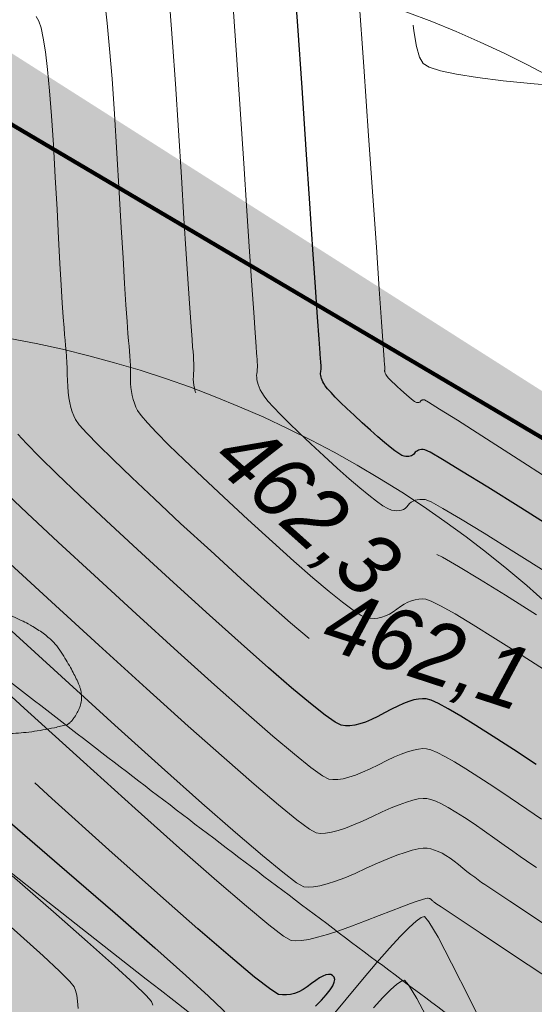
# Model space of a CAD drawing. Header units: metres. Extents: x 730549 to 731755, y 5527678 to 5528494.
# Tile 167 of 207: x 731660.24 to 731663.09, y 5527804.5 to 5527809.95. Entities that reach past the tile are written whole.
import ezdxf
from ezdxf.enums import TextEntityAlignment as Align

# ---------------------------------------------------------------- set-up
doc = ezdxf.new("R2010")
doc.units = ezdxf.units.M
doc.header["$LTSCALE"] = 0.1
doc.layers.add('3d Modell', color=7, linetype='Continuous', transparency=0.4)
doc.layers.add('B_Bäume', color=7, linetype='Continuous', transparency=0.77)
for name, color, linetype in [('LA_Findlinge', 7, 'Continuous'), ('LA_Planungsumgriff', 7, 'Continuous'), ('Netzbach mit Ausleitung', 7, 'Continuous'), ('Sparten Strom GEPLANT pdf', 7, 'Continuous'), ('Sparten_Kanal-aus dwg GRUPPE', 7, 'Continuous'), ('Wiese und Waldnaab als Hintergrund', 7, 'Continuous')]:
    doc.layers.add(name, color=color, linetype=linetype)
doc.styles.add('Artifakt Element Thin', font='Artifakt Element Thin Italic.ttf')
doc.styles.add('TheSansSemiLight-Plain', font='txt')
picture_1 = doc.add_image_def('image1.png', size_in_pixel=(2382, 1684))

# ---------------------------------------------------------------- blocks, each defined once
blk = doc.blocks.new('PDF-Seite')
at = {"color": 255, "linetype": 'Continuous', "lineweight": 9, "transparency": 33554687}
blk.add_wipeout([(0, 103.9213), (293.9185, 103.9213), (293.9185, -103.9213), (0, -103.9213)], dxfattribs=at)
at = {"transparency": 33554687}
image = blk.add_image(picture_1, insert=(0, -103.9213), size_in_units=(293.9185, 207.8426), dxfattribs=at)
image.dxf.flags = 7
blk = doc.blocks.new('Gruppe')
at = {"color": 211, "linetype": 'Continuous', "lineweight": 5, "true_color": 0xff7fff, "transparency": 33554687}
blk.add_line((-875.3224, -455.0962, -32.2326), (-892.308, -438.5186, -32.2326), dxfattribs=at)
blk = doc.blocks.new('Gruppe-1')
at = {"color": 7, "transparency": 33554687}
blk.add_blockref('Gruppe', (0, 0), dxfattribs=at)
blk = doc.blocks.new('Gruppe-3')
at = {"color": 7, "linetype": 'Continuous', "lineweight": 13, "transparency": 33554585, "flags": 128}
for points in [[(-876.6116, -454.7048), (-876.8086, -454.5802), (-876.9727, -454.4779), (-877.1039, -454.3979), (-877.2022, -454.3401), (-877.2676, -454.3046), (-877.3002, -454.2913), (-877.3158, -454.2899), (-877.3302, -454.2901), (-877.3436, -454.2918), (-877.3559, -454.295), (-877.367, -454.2997), (-877.3771, -454.306), (-877.386, -454.3137), (-877.3939, -454.323), (-877.4017, -454.3323), (-877.4106, -454.3398), (-877.4206, -454.3456), (-877.4316, -454.3497), (-877.4437, -454.3521), (-877.4569, -454.3529), (-877.4712, -454.3519), (-877.4866, -454.3493), (-877.5063, -454.3415), (-877.5338, -454.3253), (-877.5689, -454.3006), (-877.6118, -454.2673), (-877.6625, -454.2256), (-877.7208, -454.1754), (-877.7869, -454.1168), (-877.8606, -454.0496), (-877.9339, -453.9816), (-877.9986, -453.9205), (-878.0547, -453.8663), (-878.1021, -453.819), (-878.1408, -453.7786), (-878.1709, -453.7451), (-878.1924, -453.7184), (-878.2053, -453.6987), (-878.2132, -453.6828), (-878.2198, -453.6676), (-878.2251, -453.6533), (-878.2292, -453.6397), (-878.2319, -453.6269), (-878.2334, -453.6148), (-878.2336, -453.6036), (-878.2326, -453.5931), (-878.2311, -453.5825), (-878.2301, -453.5709), (-878.2295, -453.5583), (-878.2294, -453.5446), (-878.2298, -453.5299), (-878.2306, -453.5142), (-878.2318, -453.4974), (-878.2335, -453.4796), (-878.2366, -453.4425), (-878.2421, -453.3677), (-878.2499, -453.2552), (-878.2601, -453.105), (-878.2726, -452.9172), (-878.2875, -452.6917), (-878.3047, -452.4286), (-878.3242, -452.1278), (-878.3445, -451.8265), (-878.3638, -451.5618)], [(-878.5702, -453.7004), (-878.5733, -453.6918), (-878.5784, -453.674), (-878.582, -453.6567), (-878.5841, -453.64), (-878.5848, -453.6239), (-878.5839, -453.6083), (-878.5825, -453.5923), (-878.5817, -453.5752), (-878.5814, -453.5567), (-878.5817, -453.5371), (-878.5825, -453.5161), (-878.5838, -453.494), (-878.5857, -453.4706), (-878.5881, -453.4459), (-878.5917, -453.405), (-878.597, -453.333), (-878.6041, -453.2298), (-878.6131, -453.0954), (-878.6238, -452.9298), (-878.6362, -452.7331), (-878.6505, -452.5053), (-878.6665, -452.2462), (-878.6832, -451.9871), (-878.6995, -451.7591), (-878.7152, -451.5621)], [(-876.4989, -452.0041), (-876.6969, -451.9875), (-876.8675, -451.9703), (-877.0108, -451.9525), (-877.1269, -451.934), (-877.2156, -451.9148), (-877.277, -451.8949), (-877.3111, -451.8744), (-877.3306, -451.8405), (-877.348, -451.7805), (-877.3633, -451.6944), (-877.3672, -451.662)], [(-876.5984, -454.187), (-876.8107, -454.0505), (-876.9851, -453.9388), (-877.1215, -453.8519), (-877.2201, -453.7896), (-877.2808, -453.752), (-877.3035, -453.7392), (-877.3072, -453.7388), (-877.3107, -453.7389), (-877.3138, -453.7393), (-877.3167, -453.74), (-877.3194, -453.7412), (-877.3217, -453.7426), (-877.3239, -453.7445), (-877.3257, -453.7467), (-877.3276, -453.7489), (-877.3297, -453.7506), (-877.332, -453.752), (-877.3346, -453.753), (-877.3375, -453.7536), (-877.3406, -453.7537), (-877.344, -453.7535), (-877.3476, -453.7529), (-877.3523, -453.751), (-877.3588, -453.7472), (-877.3671, -453.7414), (-877.3773, -453.7335), (-877.3893, -453.7236), (-877.4031, -453.7117), (-877.4187, -453.6979), (-877.4362, -453.682), (-877.4535, -453.6659), (-877.4688, -453.6514), (-877.4821, -453.6386), (-877.4933, -453.6274), (-877.5025, -453.6178), (-877.5096, -453.6099), (-877.5147, -453.6036), (-877.5177, -453.5989), (-877.5196, -453.5952), (-877.5212, -453.5916), (-877.5224, -453.5882), (-877.5234, -453.585), (-877.524, -453.5819), (-877.5244, -453.5791), (-877.5244, -453.5764), (-877.5242, -453.5739), (-877.5238, -453.5714), (-877.5236, -453.5687), (-877.5235, -453.5657), (-877.5234, -453.5625), (-877.5235, -453.559), (-877.5237, -453.5553), (-877.524, -453.5513), (-877.5244, -453.5471), (-877.5266, -453.5174), (-877.5323, -453.4371), (-877.5415, -453.3061), (-877.5541, -453.1244), (-877.5703, -452.892), (-877.5899, -452.609), (-877.6131, -452.2753), (-877.6397, -451.8909), (-877.6671, -451.5051)], [(-876.5927, -455.2647), (-876.7631, -455.1551), (-876.9102, -455.062), (-877.034, -454.9853), (-877.1346, -454.9251), (-877.2119, -454.8814), (-877.266, -454.8542), (-877.2969, -454.8434), (-877.3162, -454.8421), (-877.3357, -454.8431), (-877.3553, -454.8465), (-877.3752, -454.8523), (-877.3953, -454.8604), (-877.4155, -454.8709), (-877.436, -454.8837), (-877.4566, -454.899), (-877.4774, -454.9141), (-877.4983, -454.9265), (-877.5192, -454.9363), (-877.5403, -454.9435), (-877.5614, -454.948), (-877.5827, -454.9498), (-877.604, -454.9491), (-877.6255, -454.9457), (-877.6545, -454.933), (-877.6987, -454.9046), (-877.758, -454.8603), (-877.8325, -454.8003), (-877.922, -454.7244), (-878.0267, -454.6328), (-878.1465, -454.5254), (-878.2815, -454.4021), (-878.4157, -454.2779), (-878.5334, -454.1677), (-878.6346, -454.0713), (-878.7193, -453.9889), (-878.7875, -453.9204), (-878.8391, -453.8658), (-878.8742, -453.8252), (-878.8928, -453.7984), (-878.9025, -453.7784), (-878.9108, -453.7578), (-878.9178, -453.7368), (-878.9234, -453.7151), (-878.9276, -453.693), (-878.9305, -453.6703), (-878.9321, -453.6471), (-878.9323, -453.6233), (-878.9321, -453.599), (-878.9323, -453.5741), (-878.9329, -453.5486), (-878.934, -453.5225), (-878.9355, -453.4958), (-878.9374, -453.4685), (-878.9398, -453.4406), (-878.9427, -453.4122), (-878.9463, -453.3707), (-878.9513, -453.3039), (-878.9576, -453.2119), (-878.9651, -453.0945), (-878.9739, -452.9517), (-878.984, -452.7837), (-878.9954, -452.5903), (-879.0081, -452.3716), (-879.0214, -452.1531), (-879.0347, -451.9603), (-879.0479, -451.7931), (-879.0612, -451.6515), (-879.0744, -451.5356)], [(-877.9429, -455.0617), (-878.0451, -454.9741), (-878.1733, -454.8612), (-878.321, -454.7285), (-878.4881, -454.5761), (-878.6545, -454.4229), (-878.8001, -454.2874), (-878.9248, -454.1697), (-879.0288, -454.0698), (-879.112, -453.9877), (-879.1743, -453.9235), (-879.2159, -453.877), (-879.2366, -453.8483), (-879.2463, -453.8276), (-879.2549, -453.8051), (-879.2623, -453.7808), (-879.2685, -453.7546), (-879.2735, -453.7265), (-879.2774, -453.6967), (-879.28, -453.6649), (-879.2815, -453.6314), (-879.2825, -453.5973), (-879.2838, -453.5639), (-879.2854, -453.5312), (-879.2872, -453.4992), (-879.2893, -453.468), (-879.2917, -453.4374), (-879.2943, -453.4076), (-879.2972, -453.3784), (-879.3007, -453.3396), (-879.305, -453.2806), (-879.3102, -453.2015), (-879.3162, -453.1023), (-879.3231, -452.9829), (-879.3309, -452.8434), (-879.3394, -452.6838), (-879.3489, -452.504), (-879.359, -452.3245), (-879.3694, -452.1654), (-879.3804, -452.0267), (-879.3917, -451.9085), (-879.4034, -451.8108), (-879.4156, -451.7336), (-879.4281, -451.6768), (-879.4411, -451.6405), (-879.4554, -451.6144)], [(-876.6553, -456.0623), (-876.7368, -456.0069), (-876.8285, -455.9446), (-876.9203, -455.8828), (-877.0024, -455.829), (-877.0748, -455.783), (-877.1376, -455.7449), (-877.1907, -455.7148), (-877.2341, -455.6925), (-877.2678, -455.6781), (-877.2919, -455.6716), (-877.3128, -455.6708), (-877.3373, -455.6734), (-877.3653, -455.6794), (-877.3969, -455.6888), (-877.432, -455.7015), (-877.4705, -455.7177), (-877.5127, -455.7373), (-877.5583, -455.7604), (-877.6041, -455.7832), (-877.6466, -455.8024), (-877.6859, -455.8179), (-877.722, -455.8297), (-877.7548, -455.8379), (-877.7844, -455.8424), (-877.8107, -455.8431), (-877.8339, -455.8402), (-877.8693, -455.8218), (-877.9328, -455.7759), (-878.0243, -455.7025), (-878.1437, -455.6018), (-878.2911, -455.4735), (-878.4665, -455.3179), (-878.6699, -455.1348), (-878.9013, -454.9242), (-879.132, -454.7127), (-879.3333, -454.5268), (-879.5052, -454.3665), (-879.6478, -454.2317)], [(-876.6838, -456.3302), (-876.7083, -456.3136), (-876.7384, -456.293), (-876.774, -456.2683), (-876.8151, -456.2396), (-876.8617, -456.2068), (-876.9139, -456.1701), (-876.9716, -456.1292), (-877.0294, -456.0889), (-877.0821, -456.0536), (-877.1297, -456.0233), (-877.1721, -455.9981), (-877.2094, -455.978), (-877.2415, -455.9628), (-877.2684, -455.9527), (-877.2902, -455.9477), (-877.3117, -455.947), (-877.3379, -455.9501), (-877.3687, -455.957), (-877.4041, -455.9676), (-877.4442, -455.9819), (-877.4889, -456), (-877.5382, -456.0219), (-877.5922, -456.0475), (-877.6463, -456.0729), (-877.6961, -456.0944), (-877.7415, -456.1118), (-877.7825, -456.1252), (-877.8193, -456.1345), (-877.8516, -456.1399), (-877.8796, -456.1412), (-877.9033, -456.1384), (-877.9409, -456.118), (-878.0108, -456.0663), (-878.113, -455.9833), (-878.2475, -455.8689), (-878.4142, -455.7232), (-878.6131, -455.5462), (-878.8444, -455.3379), (-879.1079, -455.0983), (-879.3708, -454.8577), (-879.5999, -454.6465)], [(-876.5345, -456.7138), (-876.7052, -456.6002), (-876.8318, -456.516), (-876.9143, -456.4612), (-876.9526, -456.4359), (-876.9694, -456.4248), (-876.9871, -456.4125), (-877.0059, -456.399), (-877.0257, -456.3843), (-877.0464, -456.3685), (-877.0682, -456.3514), (-877.0909, -456.3332), (-877.1147, -456.3138), (-877.1386, -456.2949), (-877.1619, -456.2782), (-877.1846, -456.2637), (-877.2066, -456.2513), (-877.2281, -456.2412), (-877.2488, -456.2332), (-877.269, -456.2274), (-877.2885, -456.2238), (-877.3106, -456.2233), (-877.3384, -456.2269), (-877.372, -456.2346), (-877.4113, -456.2464), (-877.4564, -456.2623), (-877.5072, -456.2823), (-877.5638, -456.3064), (-877.6261, -456.3346), (-877.6885, -456.3627), (-877.7455, -456.3864), (-877.797, -456.4057), (-877.8431, -456.4206), (-877.8837, -456.4312), (-877.9189, -456.4374), (-877.9485, -456.4392), (-877.9728, -456.4366), (-878.0125, -456.4143), (-878.0889, -456.3567), (-878.2018, -456.264), (-878.3512, -456.1361), (-878.5372, -455.9729), (-878.7598, -455.7746), (-879.0189, -455.541), (-879.3145, -455.2723), (-879.6095, -455.0026)], [(-879.6991, -456.5683), (-879.5414, -456.7077), (-879.4171, -456.8196), (-879.326, -456.9042), (-879.2682, -456.9615), (-879.2437, -456.9913), (-879.2365, -457.0109), (-879.2306, -457.0373), (-879.2261, -457.0707), (-879.2228, -457.1109)], [(-877.5867, -457.1071), (-877.5348, -457.0509), (-877.4917, -457.0076), (-877.4573, -456.9771), (-877.4317, -456.9595), (-877.4148, -456.9548), (-877.3914, -456.9811), (-877.3464, -457.0566), (-877.2797, -457.1812)], [(-876.5728, -456.9737), (-876.8101, -456.8156), (-876.9956, -456.6921), (-877.1291, -456.6032), (-877.2107, -456.5489), (-877.2405, -456.5291), (-877.2442, -456.5266), (-877.2476, -456.5242), (-877.2508, -456.5218), (-877.2536, -456.5195), (-877.2562, -456.5172), (-877.2585, -456.515), (-877.2605, -456.5128), (-877.2623, -456.5107), (-877.2641, -456.5087), (-877.2662, -456.5068), (-877.2688, -456.5052), (-877.2717, -456.5037), (-877.2749, -456.5025), (-877.2785, -456.5014), (-877.2825, -456.5005), (-877.2868, -456.4998), (-877.2962, -456.5013), (-877.3151, -456.5068), (-877.3437, -456.5164), (-877.3818, -456.5301), (-877.4296, -456.5478), (-877.487, -456.5697), (-877.554, -456.5956), (-877.6306, -456.6256), (-877.7083, -456.6554), (-877.7785, -456.6805), (-877.8411, -456.701), (-877.8963, -456.717), (-877.944, -456.7283), (-877.9843, -456.7351), (-878.017, -456.7373), (-878.0422, -456.7348), (-878.0841, -456.7105), (-878.1669, -456.6472), (-878.2905, -456.5447), (-878.4549, -456.4032), (-878.6602, -456.2226), (-878.9064, -456.0029), (-879.1933, -455.7442), (-879.5212, -455.4463), (-879.8483, -455.1475)], [(-879.5877, -456.3766), (-879.3587, -456.5759), (-879.1698, -456.7418), (-879.0212, -456.8745), (-878.9128, -456.9739), (-878.8447, -457.04), (-878.8167, -457.0728), (-878.8095, -457.0934)], [(-877.8283, -457.1692), (-877.7379, -457.0595), (-877.6472, -456.9505), (-877.567, -456.8562), (-877.4971, -456.7767), (-877.4377, -456.712), (-877.3887, -456.662), (-877.3502, -456.6268), (-877.322, -456.6063), (-877.3043, -456.6007), (-877.2791, -456.6306), (-877.2288, -456.7169), (-877.1533, -456.8596), (-877.0526, -457.0588), (-876.9267, -457.3143)], [(-876.6833, -454.9305), (-876.8553, -454.8216), (-876.9995, -454.7321), (-877.1159, -454.6619), (-877.2046, -454.6111), (-877.235, -454.5953)]]:
    blk.add_lwpolyline(points, dxfattribs=at)
at = {"color": 7, "linetype": 'Continuous', "lineweight": 25, "transparency": 33554585, "flags": 128}
for points in [[(-876.548, -454.4781), (-876.7701, -454.3377), (-876.9535, -454.2227), (-877.0985, -454.1329), (-877.2048, -454.0684), (-877.2726, -454.0292), (-877.3019, -454.0152), (-877.3115, -454.0144), (-877.3205, -454.0145), (-877.3287, -454.0155), (-877.3363, -454.0175), (-877.3432, -454.0204), (-877.3494, -454.0243), (-877.3549, -454.0291), (-877.3598, -454.0349), (-877.3646, -454.0406), (-877.3701, -454.0452), (-877.3763, -454.0488), (-877.3831, -454.0514), (-877.3906, -454.0529), (-877.3988, -454.0533), (-877.4076, -454.0527), (-877.4171, -454.0511), (-877.4293, -454.0463), (-877.4463, -454.0362), (-877.468, -454.021), (-877.4946, -454.0004), (-877.5259, -453.9746), (-877.5619, -453.9436), (-877.6028, -453.9073), (-877.6484, -453.8658), (-877.6937, -453.8238), (-877.7337, -453.786), (-877.7684, -453.7525), (-877.7977, -453.7232), (-877.8216, -453.6982), (-877.8403, -453.6775), (-877.8536, -453.661), (-877.8615, -453.6488), (-877.8664, -453.639), (-877.8705, -453.6296), (-877.8738, -453.6207), (-877.8763, -453.6123), (-877.878, -453.6044), (-877.8789, -453.597), (-877.879, -453.59), (-877.8784, -453.5835), (-877.8775, -453.577), (-877.8768, -453.5698), (-877.8765, -453.562), (-877.8764, -453.5535), (-877.8766, -453.5444), (-877.8771, -453.5347), (-877.8779, -453.5244), (-877.879, -453.5134), (-877.8816, -453.4799), (-877.8872, -453.4024), (-877.8957, -453.2806), (-877.9071, -453.1147), (-877.9214, -452.9046), (-877.9387, -452.6504), (-877.9589, -452.3519), (-877.982, -452.0093), (-878.0058, -451.6658), (-878.0282, -451.3646)], [(-876.6853, -455.76), (-876.8111, -455.6768), (-876.9226, -455.6044), (-877.0199, -455.5427), (-877.1031, -455.4917), (-877.172, -455.4516), (-877.2267, -455.4221), (-877.2672, -455.4035), (-877.2935, -455.3956), (-877.3139, -455.3946), (-877.3368, -455.3966), (-877.362, -455.4017), (-877.3897, -455.4099), (-877.4197, -455.4212), (-877.4522, -455.4355), (-877.4871, -455.4528), (-877.5244, -455.4732), (-877.5618, -455.4935), (-877.5972, -455.5104), (-877.6303, -455.524), (-877.6614, -455.5343), (-877.6903, -455.5413), (-877.7172, -455.5449), (-877.7418, -455.5451), (-877.7644, -455.542), (-877.7977, -455.5255), (-877.8548, -455.4854), (-877.9355, -455.4218), (-878.04, -455.3346), (-878.1681, -455.2238), (-878.3199, -455.0895), (-878.4955, -454.9316), (-878.6947, -454.7502), (-878.8932, -454.5678), (-879.0667, -454.4071), (-879.215, -454.2681), (-879.3383, -454.1507), (-879.4364, -454.0551), (-879.5095, -453.9811), (-879.5575, -453.9288)], [(-877.9084, -457.0991), (-877.8751, -457.0653), (-877.8479, -457.0352), (-877.827, -457.0085), (-877.8122, -456.9855), (-877.8036, -456.966), (-877.8012, -456.95), (-877.805, -456.9376), (-877.8129, -456.9289), (-877.823, -456.9239), (-877.8353, -456.9227), (-877.8498, -456.9253), (-877.8663, -456.9317), (-877.8851, -456.9419), (-877.906, -456.9558), (-877.9291, -456.9735), (-877.9531, -456.9916), (-877.9767, -457.0067), (-878.0001, -457.0187), (-878.0231, -457.0276), (-878.0457, -457.0335), (-878.068, -457.0364), (-878.09, -457.0362), (-878.1117, -457.033), (-878.1557, -457.0068), (-878.2449, -456.9376), (-878.3792, -456.8255), (-878.5587, -456.6704), (-878.7833, -456.4723), (-879.053, -456.2313), (-879.3678, -455.9473), (-879.4621, -455.8617)], [(-879.8029, -455.9061), (-879.5996, -456.0806), (-879.2853, -456.3516), (-879.0182, -456.5834), (-878.7982, -456.776), (-878.6254, -456.9294), (-878.4997, -457.0436), (-878.4211, -457.1186), (-878.3897, -457.1543), (-878.3829, -457.1721), (-878.378, -457.193), (-878.3751, -457.2172), (-878.3741, -457.2445), (-878.3751, -457.275), (-878.3781, -457.3087), (-878.3831, -457.3456), (-878.39, -457.3858)]]:
    blk.add_lwpolyline(points, dxfattribs=at)
at = {"color": 7, "transparency": 33554585, "char_height": 0.34534, "attachment_point": 1, "line_spacing_factor": 1.206165, "style": 'Artifakt Element Thin'}
for s, insert, rotation in [('462,3', (-878.2643, -453.8296), 318.1966), ('462,1', (-877.7819, -454.779), 341.9048)]:
    blk.add_mtext(s, dxfattribs=dict(at, insert=insert, rotation=rotation))
blk = doc.blocks.new('Site Model Opacity Container')
at = {"color": 255, "linetype": 'Continuous', "lineweight": 5, "transparency": 33554585}
blk.add_wipeout([(-902.0886, -384.516), (-896.5606, -388.799), (-893.5636, -391.703), (-885.1136, -401.015), (-850.0795, -459.0117), (-849.9675, -459.3957), (-850.8386, -465.338), (-853.9826, -465.958), (-902.1748, -472.8373), (-946.1748, -476.8373), (-962.1748, -476.8373), (-998.1748, -420.8373), (-998.3616, -413.454), (-991.2746, -397.622), (-990.0686, -396.546)], dxfattribs=at)
at = {"color": 7, "transparency": 33554687}
blk.add_blockref('Gruppe-3', (0, 0), dxfattribs=at)
blk = doc.blocks.new('Geländemodell (2D)')
at = {"color": 31, "true_color": 0xe0cb9d, "transparency": 33554687}
blk.add_blockref('Site Model Opacity Container', (0, 0), dxfattribs=at)
at = {"color": 0, "flags": 1}
for tag in ['IFC_UUID', 'instanceID']:
    blk.add_attdef(tag, (-998.5218, -476.8373), '', height=0.00018, dxfattribs=at)
blk = doc.blocks.new('B_Baum')
at = {"linetype": 'Continuous', "lineweight": 0, "transparency": 33554582}
h = blk.add_hatch(color=61, dxfattribs=at)
edge = h.paths.add_edge_path()
edge.add_arc((0, 0), 5, 0, 360)
at = {"color": 7, "linetype": 'Continuous', "lineweight": 5, "transparency": 33554483}
blk.add_circle((1, 1.7321), 5, dxfattribs=at)
at = {"color": 7, "linetype": 'Continuous', "lineweight": 20, "transparency": 33554687}
blk.add_circle((0, 0), 5, dxfattribs=at)
at = {"color": 58, "true_color": 0x4b5f00, "transparency": 33554687, "style": 'TheSansSemiLight-Plain'}
for tag, p in [('Botanischer_Name', (0.1957, 1.0854)), ('Nummer', (0.1957, -0.5565)), ('Stammumfang', (0.1957, -1.6489))]:
    blk.add_attdef(tag, text='', height=0.5044, dxfattribs=at).set_placement(p, align=Align.TOP_LEFT)
blk = doc.blocks.new('Baum selbstgestrickt')
at = {"color": 7, "transparency": 33554687, "xscale": 0.2, "yscale": 0.2, "zscale": 0.2}
blk.add_blockref('B_Baum', (0, 0), dxfattribs=at)

msp = doc.modelspace()

# ---------------------------------------------------------------- block references
at = {"layer": 'Sparten Strom GEPLANT pdf', "color": 16, "true_color": 0x800000, "transparency": 33554687}
msp.add_blockref('PDF-Seite', (731393.3973, 5527843.1975), dxfattribs=at)

# ---------------------------------------------------------------- next in the draw order: block references
at = {"layer": 'Sparten_Kanal-aus dwg GRUPPE', "color": 7, "transparency": 33554687}
msp.add_blockref('Gruppe-1', (732539.7836, 5528261.585), dxfattribs=at)

# ---------------------------------------------------------------- next in the draw order: block references
at = {"layer": '3d Modell', "color": 31, "true_color": 0xe0cb9d, "transparency": 33554687}
msp.add_blockref('Geländemodell (2D)', (732539.7836, 5528261.585), dxfattribs=at)

# ---------------------------------------------------------------- next in the draw order: wipeouts: each hides what was drawn before it
at = {"color": 255, "linetype": 'Continuous', "lineweight": 5, "transparency": 33554585}
msp.add_wipeout([(731656.25, 5527870.55), (731643.6, 5527865.6), (731642.2711, 5527860.5778), (731638.4, 5527857.6), (731654.4, 5527839.4), (731661.2, 5527819.4), (731668.8, 5527807.6), (731683.6, 5527801.8), (731689.8, 5527798.6), (731690, 5527794.8), (731680.8, 5527793.4), (731666.6, 5527795), (731653.4, 5527794), (731639.4, 5527790.6), (731635, 5527785.4), (731646, 5527779.8), (731687.6, 5527788.6), (731700.4, 5527795.6)], dxfattribs=at).dxf.layer = '3d Modell'

# ---------------------------------------------------------------- next in the draw order: hatches: boundary and pattern name
at = {"layer": 'LA_Findlinge', "linetype": 'Continuous', "lineweight": 0, "true_color": 0xd3cdbc, "transparency": 33554687}
msp.add_hatch(color=9, dxfattribs=at).paths.add_polyline_path([(731660.4983, 5527806.0456), (731660.4294, 5527806.0295), (731660.3633, 5527806.0167), (731660.3001, 5527806.007), (731660.2398, 5527806.0006), (731660.1823, 5527805.9974), (731660.1278, 5527805.9974), (731660.0761, 5527806.0006), (731660.0272, 5527806.007), (731659.9801, 5527806.0164), (731659.9334, 5527806.0287), (731659.8872, 5527806.0438), (731659.8414, 5527806.0618), (731659.7961, 5527806.0826), (731659.7513, 5527806.1062), (731659.707, 5527806.1327), (731659.6631, 5527806.162), (731659.6221, 5527806.1925), (731659.5864, 5527806.2223), (731659.5559, 5527806.2514), (731659.5307, 5527806.2799), (731659.5108, 5527806.3077), (731659.4962, 5527806.3349), (731659.4869, 5527806.3615), (731659.4828, 5527806.3874), (731659.4831, 5527806.4131), (731659.4869, 5527806.439), (731659.494, 5527806.465), (731659.5046, 5527806.4913), (731659.5186, 5527806.5177), (731659.5361, 5527806.5443), (731659.557, 5527806.5712), (731659.5813, 5527806.5982), (731659.6078, 5527806.6239), (731659.6351, 5527806.6469), (731659.6633, 5527806.667), (731659.6923, 5527806.6845), (731659.7222, 5527806.6991), (731659.753, 5527806.711), (731659.7846, 5527806.7201), (731659.8171, 5527806.7264), (731659.8514, 5527806.7297), (731659.8884, 5527806.7296), (731659.9282, 5527806.7261), (731659.9708, 5527806.7193), (731660.0162, 5527806.7091), (731660.0643, 5527806.6955), (731660.1152, 5527806.6786), (731660.1689, 5527806.6583), (731660.2217, 5527806.6359), (731660.2699, 5527806.6126), (731660.3135, 5527806.5884), (731660.3526, 5527806.5633), (731660.387, 5527806.5374), (731660.417, 5527806.5106), (731660.4423, 5527806.4829), (731660.4631, 5527806.4543), (731660.4809, 5527806.426), (731660.4973, 5527806.3991), (731660.5123, 5527806.3736), (731660.5259, 5527806.3495), (731660.5381, 5527806.3268), (731660.5488, 5527806.3055), (731660.5582, 5527806.2857), (731660.5662, 5527806.2672), (731660.5725, 5527806.2495), (731660.5769, 5527806.232), (731660.5794, 5527806.2145), (731660.58, 5527806.1972), (731660.5788, 5527806.1801), (731660.5757, 5527806.163), (731660.5707, 5527806.1461), (731660.5638, 5527806.1294), (731660.5559, 5527806.1134), (731660.5479, 5527806.0991), (731660.5399, 5527806.0862), (731660.5317, 5527806.075), (731660.5235, 5527806.0653), (731660.5152, 5527806.0572), (731660.5068, 5527806.0506)])
at = {"layer": 'Netzbach mit Ausleitung', "linetype": 'Continuous', "lineweight": 0, "true_color": 0x66aaff, "transparency": 33554585}
for points in [[(731630.413, 5527861.3038), (731630.3322, 5527858.8302), (731633.1314, 5527854.8617), (731634.3457, 5527850.6691), (731635.0706, 5527844.0587), (731637.4588, 5527838.3349), (731638.6013, 5527838.0075), (731640.4505, 5527837.657), (731641.9649, 5527834.8554), (731639.5808, 5527831.8275), (731641.1102, 5527827.9712), (731641.5161, 5527825.6986), (731645.3535, 5527821.0956), (731646.8641, 5527819.2712), (731648.5953, 5527817.5241), (731650.3372, 5527815.55), (731659.6749, 5527807.1653), (731666.0145, 5527802.345), (731668.9362, 5527800.508), (731672.0072, 5527799.2082), (731682.0302, 5527799.1405), (731687.4488, 5527798.8205), (731688.3407, 5527796.3311), (731680.7042, 5527796.2482), (731668.8206, 5527795.448), (731666.8521, 5527797.3448), (731666.3529, 5527799.6038), (731664.8747, 5527800.6992), (731658.3994, 5527805.6227), (731648.9145, 5527814.1395), (731647.1339, 5527816.1574), (731645.3806, 5527817.9269), (731643.8152, 5527819.8175), (731639.9346, 5527824.4722), (731638.1547, 5527826.9429), (731636.4755, 5527830.3301), (731632.8267, 5527831.0365), (731631.9347, 5527832.7495), (731633.0465, 5527834.1626), (731632.5639, 5527840.3132), (731631.5751, 5527843.8263), (731631.075, 5527849.3044), (731630.1406, 5527852.3206), (731627.1227, 5527857.8244), (731624.6864, 5527860.7764)], [(731630.029, 5527858.7395), (731632.8573, 5527854.7299), (731634.0503, 5527850.6106), (731634.7771, 5527843.9831), (731637.2374, 5527838.0863), (731638.16, 5527837.1), (731640.2544, 5527837.3888), (731641.6073, 5527834.8861), (731639.2382, 5527831.8774), (731640.8202, 5527827.8887), (731641.2347, 5527825.5676), (731645.1228, 5527820.9039), (731646.6416, 5527819.0695), (731648.3761, 5527817.3191), (731650.1238, 5527815.3384), (731659.4836, 5527806.9339), (731665.8435, 5527802.0982), (731668.797, 5527800.2412), (731671.9454, 5527798.9086), (731682.0203, 5527798.8406), (731687.54, 5527798.56), (731688.2, 5527796.64), (731680.6925, 5527796.5481), (731668.9331, 5527795.7563), (731667.1255, 5527797.4979), (731666.6216, 5527799.7781), (731665.0548, 5527800.9391), (731658.5907, 5527805.8541), (731649.1279, 5527814.3511), (731647.3531, 5527816.3624), (731645.6031, 5527818.1285), (731644.0459, 5527820.0092), (731640.1719, 5527824.6562), (731638.4125, 5527827.0983), (731636.6783, 5527830.5964), (731633.0259, 5527831.3035), (731632.2903, 5527832.7162), (731634.54, 5527834.52), (731632.8607, 5527840.366), (731631.8713, 5527843.881), (731631.3709, 5527849.3631), (731630.4182, 5527852.4383), (731627.3721, 5527857.9935), (731625.05, 5527860.8), (731630.12, 5527861.255)], [(731629.76, 5527861.25), (731629.7259, 5527858.6488), (731632.5831, 5527854.5981), (731633.7549, 5527850.5521), (731634.4836, 5527843.9074), (731637.0161, 5527837.8376), (731637.82, 5527836.68), (731640.0584, 5527837.1207), (731641.2496, 5527834.9169), (731638.8957, 5527831.9273), (731640.5302, 5527827.8062), (731640.9534, 5527825.4366), (731644.892, 5527820.7122), (731646.419, 5527818.8679), (731648.1569, 5527817.1141), (731649.9104, 5527815.1268), (731659.2923, 5527806.7025), (731665.6725, 5527801.8513), (731668.6577, 5527799.9743), (731671.8836, 5527798.6091), (731682.0104, 5527798.5406), (731687.58, 5527798.3), (731688.12, 5527796.94), (731680.6808, 5527796.848), (731669.0455, 5527796.0645), (731667.3989, 5527797.6511), (731666.8904, 5527799.9523), (731665.2349, 5527801.1791), (731658.7821, 5527806.0855), (731649.3413, 5527814.5626), (731647.5723, 5527816.5674), (731645.8256, 5527818.3302), (731644.2767, 5527820.2009), (731640.4091, 5527824.8401), (731638.6704, 5527827.2536), (731636.8811, 5527830.8627), (731633.2251, 5527831.5705), (731632.6458, 5527832.683), (731635.14, 5527834.46), (731633.1575, 5527840.4189), (731632.1676, 5527843.9358), (731631.6667, 5527849.4218), (731630.6958, 5527852.5559), (731627.6215, 5527858.1626), (731625.59, 5527860.845)], [(731629.4228, 5527858.558), (731632.309, 5527854.4663), (731633.4596, 5527850.4936), (731634.1901, 5527843.8318), (731636.7948, 5527837.589), (731638.04, 5527836.94), (731639.8623, 5527836.8525), (731640.892, 5527834.9476), (731638.5532, 5527831.9772), (731640.2402, 5527827.7237), (731640.672, 5527825.3056), (731644.6612, 5527820.5204), (731646.1965, 5527818.6662), (731647.9377, 5527816.9091), (731649.697, 5527814.9153), (731659.1009, 5527806.4711), (731665.5016, 5527801.6044), (731668.5185, 5527799.7075), (731671.8217, 5527798.3095), (731682.0006, 5527798.2407), (731686.8021, 5527797.9571), (731687.0672, 5527797.2173), (731680.6691, 5527797.1479), (731669.158, 5527796.3728), (731667.6723, 5527797.8043), (731667.1591, 5527800.1266), (731665.415, 5527801.419), (731658.9734, 5527806.3169), (731649.5547, 5527814.7742), (731647.7915, 5527816.7724), (731646.0482, 5527818.5318), (731644.5074, 5527820.3926), (731640.6463, 5527825.0241), (731638.9282, 5527827.409), (731637.0839, 5527831.129), (731633.4243, 5527831.8375), (731633.0014, 5527832.6497), (731635.14, 5527834.48), (731633.4543, 5527840.4718), (731632.4638, 5527843.9905), (731631.9626, 5527849.4804), (731630.9734, 5527852.6736), (731627.8709, 5527858.3317), (731626.4641, 5527860.0363), (731629.4802, 5527860.3141)]]:
    msp.add_hatch(color=161, dxfattribs=at).paths.add_polyline_path(points)
at = {"layer": 'Netzbach mit Ausleitung', "linetype": 'Continuous', "lineweight": 0, "transparency": 33554483}
msp.add_hatch(color=7, dxfattribs=at).paths.add_polyline_path([(731629.81, 5527861.25), (731629.7259, 5527858.6488), (731632.5831, 5527854.5981), (731633.7549, 5527850.5521), (731634.4836, 5527843.9074), (731637.52, 5527836.08), (731639.06, 5527836.94), (731640.0584, 5527837.1207), (731641.2496, 5527834.9169), (731638.8957, 5527831.9273), (731640.5302, 5527827.8062), (731640.9534, 5527825.4366), (731644.892, 5527820.7122), (731646.419, 5527818.8679), (731648.1569, 5527817.1141), (731649.9104, 5527815.1268), (731659.2923, 5527806.7025), (731665.6725, 5527801.8513), (731668.6577, 5527799.9743), (731671.8836, 5527798.6091), (731682.0104, 5527798.5406), (731687.6, 5527798.26), (731688.12, 5527796.9219), (731680.6808, 5527796.848), (731669.0455, 5527796.0645), (731667.3989, 5527797.6511), (731666.8904, 5527799.9523), (731665.2349, 5527801.1791), (731658.7821, 5527806.0855), (731649.3413, 5527814.5626), (731647.5723, 5527816.5674), (731645.8256, 5527818.3302), (731644.2767, 5527820.2009), (731640.4091, 5527824.8401), (731638.6704, 5527827.2536), (731636.8811, 5527830.8627), (731633.2251, 5527831.5705), (731632.6458, 5527832.683), (731635.16, 5527834.46), (731633.1575, 5527840.4189), (731632.1676, 5527843.9358), (731631.6667, 5527849.4218), (731630.6958, 5527852.5559), (731627.6215, 5527858.1626), (731625.605, 5527860.845)])
at = {"layer": 'Netzbach mit Ausleitung', "linetype": 'Continuous', "lineweight": 0, "true_color": 0xcc9966, "transparency": 33554508}
for points in [[(731647.2567, 5527821.9599), (731647.5282, 5527821.4976), (731647.7684, 5527821.0779), (731647.9774, 5527820.7006), (731648.1551, 5527820.3659), (731648.3015, 5527820.0736), (731648.4167, 5527819.8238), (731648.5006, 5527819.6166), (731648.5533, 5527819.4518), (731648.7099, 5527819.1807), (731648.8835, 5527818.9032), (731649.0741, 5527818.6193), (731649.2816, 5527818.3289), (731649.5061, 5527818.0322), (731649.7476, 5527817.729), (731650.0061, 5527817.4193), (731650.2815, 5527817.1033), (731651.2147, 5527816.2174), (731652.1822, 5527815.3243), (731653.1841, 5527814.4239), (731654.2202, 5527813.5162), (731655.2907, 5527812.6011), (731656.3956, 5527811.6788), (731657.5347, 5527810.7492), (731658.7082, 5527809.8122), (731659.8839, 5527808.9043), (731661.0295, 5527808.0617), (731662.145, 5527807.2845), (731663.2305, 5527806.5725), (731664.286, 5527805.9259), (731665.3114, 5527805.3446), (731666.3068, 5527804.8287), (731667.2721, 5527804.378), (731668.2537, 5527803.9635), (731669.2978, 5527803.5559), (731670.4044, 5527803.1551), (731671.5736, 5527802.7613), (731672.8053, 5527802.3744), (731674.0995, 5527801.9944), (731675.4563, 5527801.6213), (731676.8756, 5527801.2551), (731678.1865, 5527800.8882), (731679.2182, 5527800.5132), (731679.9706, 5527800.1301), (731680.4436, 5527799.7388), (731680.6374, 5527799.3393), (731680.5519, 5527798.9316), (731680.1872, 5527798.5158), (731679.5431, 5527798.0918), (731678.7494, 5527797.6841), (731677.9358, 5527797.3169), (731677.1023, 5527796.9903), (731676.2489, 5527796.7043), (731675.3755, 5527796.4588), (731674.4822, 5527796.2539), (731673.569, 5527796.0897), (731672.6359, 5527795.9659), (731671.7156, 5527795.869), (731670.8409, 5527795.785), (731670.0118, 5527795.7139), (731669.2283, 5527795.6557), (731668.4903, 5527795.6104), (731667.798, 5527795.5781), (731667.1513, 5527795.5587), (731666.5501, 5527795.5523), (731665.962, 5527795.6285), (731665.3544, 5527795.8573), (731664.7272, 5527796.2387), (731664.0805, 5527796.7725), (731663.4142, 5527797.4589), (731662.7285, 5527798.2979), (731662.0232, 5527799.2893), (731661.2984, 5527800.4333), (731660.5823, 5527801.6031), (731659.9033, 5527802.672), (731659.2613, 5527803.6399), (731658.6564, 5527804.5069), (731658.0885, 5527805.273), (731657.5577, 5527805.9381), (731657.0639, 5527806.5023), (731656.6071, 5527806.9656), (731656.1214, 5527807.369), (731655.5407, 5527807.7539), (731654.865, 5527808.1201), (731654.0944, 5527808.4676), (731653.2287, 5527808.7966), (731652.2681, 5527809.1069), (731651.2124, 5527809.3985), (731650.0618, 5527809.6715), (731648.9251, 5527809.9785), (731647.9111, 5527810.372), (731647.0198, 5527810.852), (731646.2512, 5527811.4185), (731645.6053, 5527812.0716), (731645.0822, 5527812.8112), (731644.6817, 5527813.6374), (731644.404, 5527814.55), (731644.2806, 5527815.081), (731644.1589, 5527815.5759), (731644.0389, 5527816.0346), (731643.9206, 5527816.4573), (731643.804, 5527816.8439), (731643.6891, 5527817.1944), (731643.5759, 5527817.5088), (731643.4644, 5527817.7872), (731642.9457, 5527817.8605), (731642.3457, 5527817.9462), (731641.6647, 5527818.0444), (731640.9024, 5527818.1551), (731640.059, 5527818.2783), (731639.1343, 5527818.4139), (731638.1286, 5527818.5619), (731637.0416, 5527818.7225), (731635.6897, 5527818.6359), (731634.3966, 5527818.6288), (731633.1624, 5527818.7011), (731631.9871, 5527818.8528), (731630.8706, 5527819.0839), (731629.813, 5527819.3945), (731628.8142, 5527819.7846), (731627.8742, 5527820.2541), (731627.0208, 5527820.7802), (731626.2818, 5527821.3402), (731625.6571, 5527821.934), (731625.1468, 5527822.5617), (731624.7508, 5527823.2233), (731624.4691, 5527823.9187), (731624.3018, 5527824.648), (731624.2488, 5527825.4111), (731624.2766, 5527826.1706), (731624.3517, 5527826.8887), (731624.4741, 5527827.5656), (731624.6439, 5527828.2012), (731624.8609, 5527828.7956), (731625.1253, 5527829.3486), (731625.437, 5527829.8604), (731625.796, 5527830.3309), (731626.1994, 5527830.7667), (731626.6443, 5527831.1741), (731627.1308, 5527831.5532), (731627.6589, 5527831.904), (731628.2285, 5527832.2266), (731628.8396, 5527832.5208), (731629.4923, 5527832.7867), (731630.1865, 5527833.0243), (731630.8692, 5527833.2715), (731631.4872, 5527833.5663), (731632.0405, 5527833.9087), (731632.5292, 5527834.2986), (731632.9532, 5527834.7361), (731633.3125, 5527835.2211), (731633.6072, 5527835.7537), (731633.8371, 5527836.3338), (731634.0605, 5527836.9091), (731634.3354, 5527837.4273), (731634.6617, 5527837.8883), (731635.0394, 5527838.2921), (731635.4687, 5527838.6387), (731635.9494, 5527838.9282), (731636.4815, 5527839.1604), (731637.0652, 5527839.3356), (731637.6778, 5527839.472), (731638.297, 5527839.5881), (731638.9228, 5527839.684), (731639.5551, 5527839.7597), (731640.194, 5527839.8151), (731640.8395, 5527839.8503), (731641.4915, 5527839.8652), (731642.1501, 5527839.8599), (731642.7753, 5527839.7304), (731643.3274, 5527839.3728), (731643.8062, 5527838.7872), (731644.2118, 5527837.9734), (731644.5441, 5527836.9315), (731644.8032, 5527835.6616), (731644.9891, 5527834.1635), (731645.1018, 5527832.4374), (731645.202, 5527830.6636), (731645.3505, 5527829.0223), (731645.5474, 5527827.5137), (731645.7926, 5527826.1377), (731646.0861, 5527824.8943), (731646.428, 5527823.7835), (731646.8182, 5527822.8054)], [(731646.8268, 5527821.7046), (731647.0895, 5527821.2578), (731647.3215, 5527820.8537), (731647.5228, 5527820.4924), (731647.6934, 5527820.1738), (731647.8333, 5527819.898), (731647.9426, 5527819.6649), (731648.0212, 5527819.4745), (731648.0691, 5527819.3269), (731648.085, 5527819.2654), (731648.1157, 5527819.2098), (731648.2792, 5527818.9267), (731648.46, 5527818.6373), (731648.6581, 5527818.3418), (731648.8735, 5527818.04), (731649.1062, 5527817.7321), (731649.3561, 5527817.4179), (731649.6234, 5527817.0976), (731649.9079, 5527816.771), (731649.9208, 5527816.7565), (731649.9347, 5527816.7431), (731650.8723, 5527815.8531), (731651.8443, 5527814.9558), (731652.8507, 5527814.0512), (731653.8914, 5527813.1395), (731654.9666, 5527812.2204), (731656.0761, 5527811.2942), (731657.22, 5527810.3607), (731658.3983, 5527809.4199), (731659.5866, 5527808.5023), (731660.7451, 5527807.6505), (731661.8739, 5527806.8644), (731662.9728, 5527806.144), (731664.042, 5527805.4895), (731665.0814, 5527804.9007), (731666.091, 5527804.3776), (731667.0708, 5527803.9203), (731668.0621, 5527803.5016), (731669.116, 5527803.09), (731670.2326, 5527802.6856), (731671.4117, 5527802.2882), (731672.6534, 5527801.898), (731673.9578, 5527801.5149), (731675.3247, 5527801.1389), (731676.7543, 5527800.77), (731677.0987, 5527800.6815), (731677.4258, 5527800.5927), (731677.7354, 5527800.5036), (731678.0276, 5527800.4142), (731678.3025, 5527800.3244), (731678.5599, 5527800.2343), (731678.8, 5527800.1438), (731679.0226, 5527800.0531), (731679.21, 5527799.9704), (731679.3809, 5527799.8886), (731679.5354, 5527799.8077), (731679.6734, 5527799.7277), (731679.7951, 5527799.6486), (731679.9003, 5527799.5703), (731679.9891, 5527799.4929), (731680.0614, 5527799.4164), (731680.0869, 5527799.3834), (731680.1069, 5527799.351), (731680.1215, 5527799.3193), (731680.1307, 5527799.2884), (731680.1345, 5527799.2581), (731680.1328, 5527799.2286), (731680.1257, 5527799.1997), (731680.1132, 5527799.1715), (731680.0667, 5527799.0996), (731680.0046, 5527799.0253), (731679.9268, 5527798.9487), (731679.8334, 5527798.8698), (731679.7243, 5527798.7885), (731679.5997, 5527798.7049), (731679.4594, 5527798.6189), (731679.3034, 5527798.5307), (731678.5316, 5527798.1342), (731677.7403, 5527797.7771), (731676.9294, 5527797.4595), (731676.0989, 5527797.1813), (731675.2489, 5527796.9426), (731674.3793, 5527796.7433), (731673.4901, 5527796.5834), (731672.5814, 5527796.463), (731671.6679, 5527796.3667), (731670.8, 5527796.2833), (731669.9777, 5527796.2127), (731669.201, 5527796.1549), (731668.4699, 5527796.11), (731667.7844, 5527796.0779), (731667.1444, 5527796.0587), (731666.5501, 5527796.0523), (731666.0305, 5527796.1248), (731665.4871, 5527796.3422), (731664.9199, 5527796.7046), (731664.3289, 5527797.212), (731663.7141, 5527797.8644), (731663.0754, 5527798.6617), (731662.413, 5527799.604), (731661.7267, 5527800.6912), (731661.0016, 5527801.8755), (731660.313, 5527802.9586), (731659.661, 5527803.9403), (731659.0456, 5527804.8208), (731658.4668, 5527805.5999), (731657.9246, 5527806.2777), (731657.419, 5527806.8543), (731656.95, 5527807.3295), (731656.4386, 5527807.7556), (731655.8311, 5527808.1611), (731655.1276, 5527808.5459), (731654.3281, 5527808.91), (731653.4325, 5527809.2535), (731652.4408, 5527809.5763), (731651.3531, 5527809.8784), (731650.1693, 5527810.1598), (731649.616, 5527810.2948), (731649.0925, 5527810.4498), (731648.5988, 5527810.6246), (731648.135, 5527810.8193), (731647.7009, 5527811.0339), (731647.2967, 5527811.2685), (731646.9223, 5527811.5229), (731646.5777, 5527811.7972), (731646.2692, 5527812.0852), (731645.9887, 5527812.3932), (731645.7361, 5527812.7211), (731645.5114, 5527813.069), (731645.3146, 5527813.4369), (731645.1457, 5527813.8248), (731645.0047, 5527814.2326), (731644.8917, 5527814.6604), (731644.7657, 5527815.2023), (731644.6411, 5527815.708), (731644.5181, 5527816.1776), (731644.3964, 5527816.6109), (731644.2763, 5527817.0082), (731644.1576, 5527817.3692), (731644.0403, 5527817.6941), (731643.9245, 5527817.9828), (731643.8139, 5527818.243), (731643.5766, 5527818.3969), (731643.0022, 5527818.7202), (731642.3377, 5527819.0035), (731641.5832, 5527819.2465), (731640.7387, 5527819.4495), (731639.8041, 5527819.6123), (731638.7794, 5527819.735), (731637.6647, 5527819.8176), (731636.46, 5527819.86), (731635.2527, 5527819.915), (731634.1304, 5527820.0351), (731633.093, 5527820.2204), (731632.1406, 5527820.4709), (731631.2732, 5527820.7866), (731630.4907, 5527821.1675), (731629.7931, 5527821.6135), (731629.1805, 5527822.1248), (731628.6519, 5527822.66), (731628.2062, 5527823.178), (731627.8436, 5527823.6788), (731627.5639, 5527824.1624), (731627.3672, 5527824.6289), (731627.2535, 5527825.0781), (731627.2227, 5527825.5102), (731627.275, 5527825.925), (731627.3715, 5527826.3309), (731627.4734, 5527826.7359), (731627.5809, 5527827.1402), (731627.6937, 5527827.5438), (731627.8121, 5527827.9465), (731627.9359, 5527828.3484), (731628.0652, 5527828.7496), (731628.2, 5527829.15), (731628.6257, 5527829.6927), (731629.1029, 5527830.1959), (731629.6315, 5527830.6595), (731630.2116, 5527831.0835), (731630.8432, 5527831.468), (731631.5262, 5527831.8129), (731632.2606, 5527832.1183), (731633.0465, 5527832.3841), (731633.1527, 5527832.6914), (731633.2738, 5527833.0464), (731633.4097, 5527833.4491), (731633.5605, 5527833.8995), (731633.7262, 5527834.3976), (731633.9067, 5527834.9435), (731634.1021, 5527835.537), (731634.3123, 5527836.1783), (731634.5111, 5527836.6904), (731634.7556, 5527837.1516), (731635.0458, 5527837.5619), (731635.3817, 5527837.9212), (731635.7632, 5527838.2296), (731636.1905, 5527838.4872), (731636.6634, 5527838.6937), (731637.1821, 5527838.8494), (731637.7788, 5527838.9823), (731638.3821, 5527839.0954), (731638.9919, 5527839.1888), (731639.6082, 5527839.2625), (731640.231, 5527839.3165), (731640.8603, 5527839.3507), (731641.4961, 5527839.3652), (731642.1384, 5527839.36), (731642.3808, 5527839.3304), (731642.6114, 5527839.2531), (731642.8301, 5527839.1282), (731643.0371, 5527838.9556), (731643.2323, 5527838.7353), (731643.4157, 5527838.4674), (731643.5873, 5527838.1519), (731643.7471, 5527837.7886), (731643.915, 5527837.3161), (731644.0655, 5527836.7867), (731644.1985, 5527836.2005), (731644.3141, 5527835.5574), (731644.4123, 5527834.8575), (731644.493, 5527834.1008), (731644.5563, 5527833.2872), (731644.6022, 5527832.4168), (731644.7046, 5527830.6117), (731644.8573, 5527828.9397), (731645.0601, 5527827.4009), (731645.313, 5527825.9953), (731645.6162, 5527824.7229), (731645.9696, 5527823.5836), (731646.3731, 5527822.5775)]]:
    msp.add_hatch(color=33, dxfattribs=at).paths.add_polyline_path(points)
at = {"layer": 'Wiese und Waldnaab als Hintergrund', "linetype": 'Continuous', "lineweight": 0, "true_color": 0xc4d309, "transparency": 33554483}
msp.add_hatch(color=52, dxfattribs=at).paths.add_polyline_path([(731645.5643, 5527857.5329), (731648.867, 5527864.6571), (731649.3828, 5527877.95), (731647.2109, 5527873.7088), (731644.5096, 5527868.9862), (731642.5638, 5527867.465), (731640.3307, 5527865.8117), (731639.379, 5527864.3996), (731636.7278, 5527863.807), (731633.0465, 5527861.6466), (731631.1367, 5527861.5843), (731630.8577, 5527859.5418), (731633.0465, 5527858.6259), (731633.0465, 5527854.945), (731634.6901, 5527852.1153), (731634.9094, 5527851.0327), (731629.0529, 5527848.4791), (731629.1793, 5527851.9133), (731627.9563, 5527853.8918), (731627.9031, 5527855.2944), (731626.593, 5527858.0681), (731624.4196, 5527859.5399), (731622.5893, 5527861.5524), (731621.6523, 5527862.7575), (731619.6316, 5527862.8377), (731618.7164, 5527863.8439), (731616.3756, 5527864.0902), (731612.9523, 5527864.1172), (731610.9424, 5527864.098), (731608.7869, 5527862.6544), (731606.2909, 5527862.4813), (731603.11, 5527862.1325), (731600.8686, 5527862.3897), (731599.8963, 5527862.0819), (731597.5895, 5527862.9355), (731596.6949, 5527862.8374), (731594.9396, 5527863.2485), (731593.6088, 5527863.8922), (731591.3624, 5527863.7616), (731589.6071, 5527864.1728), (731588.0384, 5527863.7995), (731585.8067, 5527863.0518), (731583.7641, 5527863.3308), (731580.0643, 5527863.1263), (731578.5502, 5527862.256), (731574.465, 5527862.8141), (731571.547, 5527860.9851), (731568.6508, 5527858.9573), (731566.276, 5527858.5963), (731562.7859, 5527858.3141), (731560.3758, 5527856.4403), (731556.4843, 5527853.3979), (731555.9942, 5527850.5274), (731557.845, 5527847.4106), (731559.1251, 5527846.7462), (731558.537, 5527844.7703), (731556.7996, 5527842.266), (731556.0044, 5527842.1788), (731554.7544, 5527840.7339), (731550.6558, 5527839.5802), (731549.0121, 5527840.8084), (731545.8882, 5527841.7736), (731542.2251, 5527843.9875), (731540.9463, 5527845.5575), (731537.6076, 5527842.9782), (731535.1334, 5527842.6062), (731532.436, 5527840.6002), (731531.1873, 5527840.0609), (731530.3677, 5527838.3614), (731529.4077, 5527838.8598), (731526.0484, 5527837.3848), (731522.4795, 5527835.9874), (731521.2757, 5527835.956), (731518.4571, 5527834.1379), (731515.8059, 5527833.5454), (731514.2168, 5527834.2765), (731511.8856, 5527833.5179), (731508.7347, 5527832.3031), (731502.8, 5527735.1721), (731587.4, 5527735), (731587, 5527743.2), (731600.4, 5527745), (731608.3946, 5527752.2709), (731632.9436, 5527766.213), (731648.4136, 5527772.8388), (731668.004, 5527780.4195), (731667.6878, 5527783.3022), (731672.7696, 5527784.6643), (731670.3725, 5527791.8457), (731680.6817, 5527795.9942), (731685.0158, 5527799.5881), (731678.4686, 5527800.5803), (731672.2441, 5527803.2175), (731664.8062, 5527806.8283), (731657.1271, 5527811.7203), (731650.9283, 5527816.8753), (731647.6108, 5527821.4409), (731645.6523, 5527826.4573), (731645.0951, 5527830.6214), (731645.8545, 5527836.5394), (731646.7203, 5527839.6524), (731643.2054, 5527845.1017), (731642.516, 5527849.5531), (731640.3997, 5527852.339)])

# ---------------------------------------------------------------- next in the draw order: linework, layer by layer
at = {"layer": 'LA_Findlinge', "color": 7, "linetype": 'Continuous', "lineweight": 9, "transparency": 33554564}
msp.add_open_spline([(731660.4983, 5527806.0456), (731660.2168, 5527805.9749), (731659.8377, 5527806.039), (731659.4885, 5527806.2851), (731659.4772, 5527806.4897), (731659.6855, 5527806.7066), (731659.9487, 5527806.7462), (731660.3891, 5527806.5704), (731660.5372, 5527806.3382), (731660.5951, 5527806.1962), (731660.5324, 5527806.0625), (731660.4983, 5527806.0456)], degree=2, dxfattribs=at)
at = {"layer": 'LA_Planungsumgriff', "color": 16, "linetype": 'Continuous', "lineweight": 100, "true_color": 0x800000, "transparency": 33554687, "flags": 128}
msp.add_lwpolyline([(731651.4994, 5527808.1252), (731657.0563, 5527804.4013), (731663.6148, 5527794.685), (731674.9845, 5527796.1366), (731688.5945, 5527796.3819), (731687.3698, 5527798.9311), (731675.7561, 5527801.352), (731667.6171, 5527804.9852), (731657.183, 5527811.1518), (731650.6744, 5527816.6702)], dxfattribs=at)
at = {"layer": 'LA_Planungsumgriff', "color": 16, "linetype": 'Continuous', "lineweight": 9, "true_color": 0x800000, "transparency": 33554687}
msp.add_open_spline([(731629.85, 5527863), (731629.1, 5527861.25), (731629.22, 5527859.2), (731631.2104, 5527856.6448), (731632.9496, 5527853.0752), (731633.6392, 5527850.2803), (731634.3, 5527846.75), (731634.7411, 5527843.3111), (731636.2, 5527839.55), (731637.35, 5527836.75), (731639, 5527836.75), (731640.4, 5527836.55), (731640.9, 5527834.95), (731639.95, 5527833.35), (731639, 5527832.35), (731639.25, 5527830.5), (731641.2, 5527826.05), (731642.15, 5527824.3), (731644.3, 5527821.55), (731647.85, 5527817.55), (731653.05, 5527812.4), (731658.28, 5527807.7), (731665.05, 5527802.6), (731669.15, 5527799.7), (731671.6, 5527798.55), (731674.25, 5527798.3), (731679.45, 5527798.55), (731686.05, 5527798.5), (731689.1, 5527798.45)], degree=2, dxfattribs=at)
msp.add_open_spline([(731624.546, 5527862.408), (731626.0696, 5527861.1897), (731628.3, 5527857.75), (731630.05, 5527854.6), (731631.05, 5527851.35), (731631.6454, 5527849.0847), (731631.8202, 5527848.2626), (731632.3448, 5527845.7962), (731632.95, 5527841.8), (731634.04, 5527837.32), (731634.6, 5527835.86), (731638.15, 5527829.25), (731642.05, 5527822.3), (731646, 5527818.1), (731656.65, 5527807.95), (731665.7, 5527800.95), (731667.4, 5527799.2), (731667.6, 5527797.7), (731668.9, 5527796.25), (731671.3, 5527796.2), (731677.9, 5527796.9), (731689.6, 5527797.1)], degree=2, knots=[0, 0, 0, 0.049146, 0.120068, 0.19099, 0.261912, 0.261912, 0.287363, 0.338266, 0.389169, 0.440071, 0.490974, 0.541876, 0.592779, 0.643682, 0.694584, 0.745487, 0.79639, 0.847292, 0.898195, 0.949097, 1, 1, 1], dxfattribs=at)

# ---------------------------------------------------------------- next in the draw order: block references
at = {"layer": 'B_Bäume', "color": 7, "transparency": 33554490, "xscale": 6, "yscale": 6, "zscale": 6}
msp.add_blockref('Baum selbstgestrickt', (731659.12, 5527802.28), dxfattribs=at)

doc.saveas('drawing.dxf')
